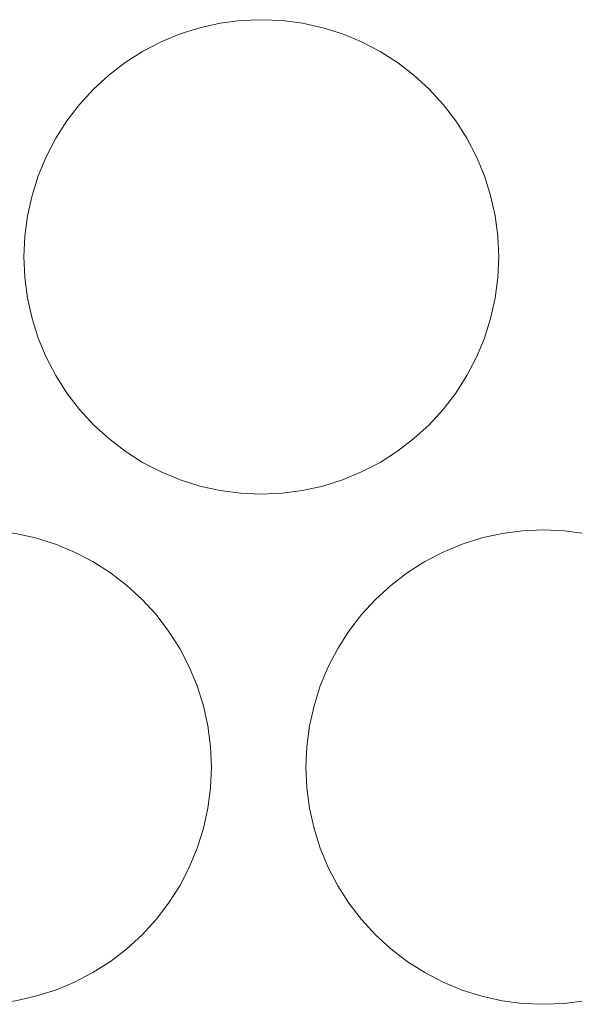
# Model space of a CAD drawing. Header units: millimetres. Extents: x -865 to 866, y -41 to 38.
# Tile 11 of 192: x -765 to -743, y -41 to -2. Entities that reach past the tile are written whole.
import ezdxf

# ---------------------------------------------------------------- set-up
doc = ezdxf.new("R2010")
doc.units = ezdxf.units.MM
doc.header["$LTSCALE"] = 5.08
doc.layers.add('Lighting-LED', color=7, linetype='Continuous', lineweight=5, true_color=0x000000)

# ---------------------------------------------------------------- blocks, each defined once
blk = doc.blocks.new('Group-2-1')
at = {"layer": 'Lighting-LED', "color": 18, "linetype": 'Continuous', "lineweight": 5}
for points, invisible_edges in [([(-26353.095, 11212.12, -183.913), (-26352.303, 11212.295, -183.913), (-26351.499, 11212.401, -183.913), (-26350.688, 11203.136, -183.913)], 12), ([(-26351.499, 11212.401, -180.738), (-26352.303, 11212.295, -180.738), (-26353.095, 11212.12, -180.738), (-26350.688, 11203.136, -180.738)], 12), ([(-26352.303, 11212.295, -180.738), (-26352.303, 11212.295, -183.913), (-26353.095, 11212.12, -183.913), (-26353.095, 11212.12, -180.738)], 5), ([(-26351.499, 11212.401, -180.738), (-26351.499, 11212.401, -183.913), (-26352.303, 11212.295, -183.913), (-26352.303, 11212.295, -180.738)], 5), ([(-26351.499, 11212.401, -183.913), (-26350.688, 11212.436, -183.913), (-26349.878, 11212.401, -183.913), (-26350.688, 11203.136, -183.913)], 12), ([(-26350.688, 11212.436, -180.738), (-26350.688, 11212.436, -183.913), (-26351.499, 11212.401, -183.913), (-26351.499, 11212.401, -180.738)], 5), ([(-26349.878, 11212.401, -180.738), (-26350.688, 11212.436, -180.738), (-26351.499, 11212.401, -180.738), (-26350.688, 11203.136, -180.738)], 12), ([(-26349.878, 11212.401, -180.738), (-26349.878, 11212.401, -183.913), (-26350.688, 11212.436, -183.913), (-26350.688, 11212.436, -180.738)], 5), ([(-26349.878, 11212.401, -183.913), (-26349.073, 11212.295, -183.913), (-26348.281, 11212.12, -183.913), (-26350.688, 11203.136, -183.913)], 12), ([(-26348.281, 11212.12, -180.738), (-26349.073, 11212.295, -180.738), (-26349.878, 11212.401, -180.738), (-26350.688, 11203.136, -180.738)], 12), ([(-26349.073, 11212.295, -180.738), (-26349.073, 11212.295, -183.913), (-26349.878, 11212.401, -183.913), (-26349.878, 11212.401, -180.738)], 5), ([(-26348.281, 11212.12, -180.738), (-26348.281, 11212.12, -183.913), (-26349.073, 11212.295, -183.913), (-26349.073, 11212.295, -180.738)], 5), ([(-26354.618, 11211.565, -183.913), (-26353.869, 11211.876, -183.913), (-26353.095, 11212.12, -183.913), (-26350.688, 11203.136, -183.913)], 12), ([(-26353.095, 11212.12, -180.738), (-26353.869, 11211.876, -180.738), (-26354.618, 11211.565, -180.738), (-26350.688, 11203.136, -180.738)], 12), ([(-26353.869, 11211.876, -180.738), (-26353.869, 11211.876, -183.913), (-26354.618, 11211.565, -183.913), (-26354.618, 11211.565, -180.738)], 5), ([(-26353.095, 11212.12, -180.738), (-26353.095, 11212.12, -183.913), (-26353.869, 11211.876, -183.913), (-26353.869, 11211.876, -180.738)], 5), ([(-26348.281, 11212.12, -183.913), (-26347.507, 11211.876, -183.913), (-26346.758, 11211.565, -183.913), (-26350.688, 11203.136, -183.913)], 12), ([(-26346.758, 11211.565, -180.738), (-26347.507, 11211.876, -180.738), (-26348.281, 11212.12, -180.738), (-26350.688, 11203.136, -180.738)], 12), ([(-26347.507, 11211.876, -180.738), (-26347.507, 11211.876, -183.913), (-26348.281, 11212.12, -183.913), (-26348.281, 11212.12, -180.738)], 5), ([(-26346.758, 11211.565, -180.738), (-26346.758, 11211.565, -183.913), (-26347.507, 11211.876, -183.913), (-26347.507, 11211.876, -180.738)], 5), ([(-26356.022, 11210.755, -183.913), (-26355.338, 11211.191, -183.913), (-26354.618, 11211.565, -183.913), (-26350.688, 11203.136, -183.913)], 12), ([(-26354.618, 11211.565, -180.738), (-26355.338, 11211.191, -180.738), (-26356.022, 11210.755, -180.738), (-26350.688, 11203.136, -180.738)], 12), ([(-26354.618, 11211.565, -180.738), (-26354.618, 11211.565, -183.913), (-26355.338, 11211.191, -183.913), (-26355.338, 11211.191, -180.738)], 5), ([(-26346.758, 11211.565, -183.913), (-26346.038, 11211.191, -183.913), (-26345.354, 11210.755, -183.913), (-26350.688, 11203.136, -183.913)], 12), ([(-26345.354, 11210.755, -180.738), (-26346.038, 11211.191, -180.738), (-26346.758, 11211.565, -180.738), (-26350.688, 11203.136, -180.738)], 12), ([(-26346.038, 11211.191, -180.738), (-26346.038, 11211.191, -183.913), (-26346.758, 11211.565, -183.913), (-26346.758, 11211.565, -180.738)], 5), ([(-26355.338, 11211.191, -180.738), (-26355.338, 11211.191, -183.913), (-26356.022, 11210.755, -183.913), (-26356.022, 11210.755, -180.738)], 5), ([(-26345.354, 11210.755, -180.738), (-26345.354, 11210.755, -183.913), (-26346.038, 11211.191, -183.913), (-26346.038, 11211.191, -180.738)], 5), ([(-26357.264, 11209.713, -183.913), (-26356.666, 11210.261, -183.913), (-26356.022, 11210.755, -183.913), (-26350.688, 11203.136, -183.913)], 12), ([(-26356.022, 11210.755, -180.738), (-26356.666, 11210.261, -180.738), (-26357.264, 11209.713, -180.738), (-26350.688, 11203.136, -180.738)], 12), ([(-26356.022, 11210.755, -180.738), (-26356.022, 11210.755, -183.913), (-26356.666, 11210.261, -183.913), (-26356.666, 11210.261, -180.738)], 5), ([(-26345.354, 11210.755, -183.913), (-26344.71, 11210.261, -183.913), (-26344.112, 11209.713, -183.913), (-26350.688, 11203.136, -183.913)], 12), ([(-26344.112, 11209.713, -180.738), (-26344.71, 11210.261, -180.738), (-26345.354, 11210.755, -180.738), (-26350.688, 11203.136, -180.738)], 12), ([(-26344.71, 11210.261, -180.738), (-26344.71, 11210.261, -183.913), (-26345.354, 11210.755, -183.913), (-26345.354, 11210.755, -180.738)], 5), ([(-26356.666, 11210.261, -180.738), (-26356.666, 11210.261, -183.913), (-26357.264, 11209.713, -183.913), (-26357.264, 11209.713, -180.738)], 5), ([(-26344.112, 11209.713, -180.738), (-26344.112, 11209.713, -183.913), (-26344.71, 11210.261, -183.913), (-26344.71, 11210.261, -180.738)], 5), ([(-26358.306, 11208.471, -183.913), (-26357.812, 11209.114, -183.913), (-26357.264, 11209.713, -183.913), (-26350.688, 11203.136, -183.913)], 12), ([(-26357.264, 11209.713, -180.738), (-26357.812, 11209.114, -180.738), (-26358.306, 11208.471, -180.738), (-26350.688, 11203.136, -180.738)], 12), ([(-26357.264, 11209.713, -180.738), (-26357.264, 11209.713, -183.913), (-26357.812, 11209.114, -183.913), (-26357.812, 11209.114, -180.738)], 5), ([(-26344.112, 11209.713, -183.913), (-26343.564, 11209.114, -183.913), (-26343.07, 11208.471, -183.913), (-26350.688, 11203.136, -183.913)], 12), ([(-26343.07, 11208.471, -180.738), (-26343.564, 11209.114, -180.738), (-26344.112, 11209.713, -180.738), (-26350.688, 11203.136, -180.738)], 12), ([(-26343.564, 11209.114, -180.738), (-26343.564, 11209.114, -183.913), (-26344.112, 11209.713, -183.913), (-26344.112, 11209.713, -180.738)], 5), ([(-26357.812, 11209.114, -180.738), (-26357.812, 11209.114, -183.913), (-26358.306, 11208.471, -183.913), (-26358.306, 11208.471, -180.738)], 5), ([(-26343.07, 11208.471, -180.738), (-26343.07, 11208.471, -183.913), (-26343.564, 11209.114, -183.913), (-26343.564, 11209.114, -180.738)], 5), ([(-26359.117, 11207.067, -183.913), (-26358.742, 11207.786, -183.913), (-26358.306, 11208.471, -183.913), (-26350.688, 11203.136, -183.913)], 12), ([(-26358.306, 11208.471, -180.738), (-26358.742, 11207.786, -180.738), (-26359.117, 11207.067, -180.738), (-26350.688, 11203.136, -180.738)], 12), ([(-26358.306, 11208.471, -180.738), (-26358.306, 11208.471, -183.913), (-26358.742, 11207.786, -183.913), (-26358.742, 11207.786, -180.738)], 5), ([(-26343.07, 11208.471, -183.913), (-26342.634, 11207.786, -183.913), (-26342.259, 11207.067, -183.913), (-26350.688, 11203.136, -183.913)], 12), ([(-26342.259, 11207.067, -180.738), (-26342.634, 11207.786, -180.738), (-26343.07, 11208.471, -180.738), (-26350.688, 11203.136, -180.738)], 12), ([(-26342.634, 11207.786, -180.738), (-26342.634, 11207.786, -183.913), (-26343.07, 11208.471, -183.913), (-26343.07, 11208.471, -180.738)], 5), ([(-26358.742, 11207.786, -180.738), (-26358.742, 11207.786, -183.913), (-26359.117, 11207.067, -183.913), (-26359.117, 11207.067, -180.738)], 5), ([(-26342.259, 11207.067, -180.738), (-26342.259, 11207.067, -183.913), (-26342.634, 11207.786, -183.913), (-26342.634, 11207.786, -180.738)], 5), ([(-26359.671, 11205.543, -183.913), (-26359.427, 11206.317, -183.913), (-26359.117, 11207.067, -183.913), (-26350.688, 11203.136, -183.913)], 12), ([(-26359.117, 11207.067, -180.738), (-26359.427, 11206.317, -180.738), (-26359.671, 11205.543, -180.738), (-26350.688, 11203.136, -180.738)], 12), ([(-26359.117, 11207.067, -180.738), (-26359.117, 11207.067, -183.913), (-26359.427, 11206.317, -183.913), (-26359.427, 11206.317, -180.738)], 5), ([(-26342.259, 11207.067, -183.913), (-26341.949, 11206.317, -183.913), (-26341.705, 11205.543, -183.913), (-26350.688, 11203.136, -183.913)], 12), ([(-26341.705, 11205.543, -180.738), (-26341.949, 11206.317, -180.738), (-26342.259, 11207.067, -180.738), (-26350.688, 11203.136, -180.738)], 12), ([(-26341.949, 11206.317, -180.738), (-26341.949, 11206.317, -183.913), (-26342.259, 11207.067, -183.913), (-26342.259, 11207.067, -180.738)], 5), ([(-26359.427, 11206.317, -180.738), (-26359.427, 11206.317, -183.913), (-26359.671, 11205.543, -183.913), (-26359.671, 11205.543, -180.738)], 5), ([(-26341.705, 11205.543, -180.738), (-26341.705, 11205.543, -183.913), (-26341.949, 11206.317, -183.913), (-26341.949, 11206.317, -180.738)], 5), ([(-26359.953, 11203.947, -183.913), (-26359.847, 11204.751, -183.913), (-26359.671, 11205.543, -183.913), (-26350.688, 11203.136, -183.913)], 12), ([(-26359.671, 11205.543, -180.738), (-26359.847, 11204.751, -180.738), (-26359.953, 11203.947, -180.738), (-26350.688, 11203.136, -180.738)], 12), ([(-26359.671, 11205.543, -180.738), (-26359.671, 11205.543, -183.913), (-26359.847, 11204.751, -183.913), (-26359.847, 11204.751, -180.738)], 5), ([(-26341.705, 11205.543, -183.913), (-26341.529, 11204.751, -183.913), (-26341.424, 11203.947, -183.913), (-26350.688, 11203.136, -183.913)], 12), ([(-26350.688, 11203.136, -180.738), (-26341.424, 11203.947, -180.738), (-26341.529, 11204.751, -180.738), (-26341.705, 11205.543, -180.738)], 9), ([(-26341.529, 11204.751, -180.738), (-26341.529, 11204.751, -183.913), (-26341.705, 11205.543, -183.913), (-26341.705, 11205.543, -180.738)], 5), ([(-26359.847, 11204.751, -180.738), (-26359.847, 11204.751, -183.913), (-26359.953, 11203.947, -183.913), (-26359.953, 11203.947, -180.738)], 5), ([(-26341.424, 11203.947, -180.738), (-26341.424, 11203.947, -183.913), (-26341.529, 11204.751, -183.913), (-26341.529, 11204.751, -180.738)], 5), ([(-26359.953, 11202.326, -183.913), (-26359.988, 11203.136, -183.913), (-26359.953, 11203.947, -183.913), (-26350.688, 11203.136, -183.913)], 12), ([(-26359.953, 11203.947, -180.738), (-26359.953, 11203.947, -183.913), (-26359.988, 11203.136, -183.913), (-26359.988, 11203.136, -180.738)], 5), ([(-26359.953, 11203.947, -180.738), (-26359.988, 11203.136, -180.738), (-26359.953, 11202.326, -180.738), (-26350.688, 11203.136, -180.738)], 12), ([(-26341.424, 11203.947, -183.913), (-26341.388, 11203.136, -183.913), (-26341.424, 11202.326, -183.913), (-26350.688, 11203.136, -183.913)], 12), ([(-26341.424, 11202.326, -180.738), (-26341.388, 11203.136, -180.738), (-26341.424, 11203.947, -180.738), (-26350.688, 11203.136, -180.738)], 12), ([(-26341.388, 11203.136, -180.738), (-26341.388, 11203.136, -183.913), (-26341.424, 11203.947, -183.913), (-26341.424, 11203.947, -180.738)], 5), ([(-26359.988, 11203.136, -180.738), (-26359.988, 11203.136, -183.913), (-26359.953, 11202.326, -183.913), (-26359.953, 11202.326, -180.738)], 5), ([(-26359.671, 11200.729, -183.913), (-26359.847, 11201.522, -183.913), (-26359.953, 11202.326, -183.913), (-26350.688, 11203.136, -183.913)], 12), ([(-26359.953, 11202.326, -180.738), (-26359.847, 11201.522, -180.738), (-26359.671, 11200.729, -180.738), (-26350.688, 11203.136, -180.738)], 12), ([(-26359.117, 11199.206, -183.913), (-26359.427, 11199.956, -183.913), (-26359.671, 11200.729, -183.913), (-26350.688, 11203.136, -183.913)], 12), ([(-26359.671, 11200.729, -180.738), (-26359.427, 11199.956, -180.738), (-26359.117, 11199.206, -180.738), (-26350.688, 11203.136, -180.738)], 12), ([(-26358.306, 11197.802, -183.913), (-26358.742, 11198.486, -183.913), (-26359.117, 11199.206, -183.913), (-26350.688, 11203.136, -183.913)], 12), ([(-26359.117, 11199.206, -180.738), (-26358.742, 11198.486, -180.738), (-26358.306, 11197.802, -180.738), (-26350.688, 11203.136, -180.738)], 12), ([(-26357.264, 11196.56, -183.913), (-26357.812, 11197.159, -183.913), (-26358.306, 11197.802, -183.913), (-26350.688, 11203.136, -183.913)], 12), ([(-26358.306, 11197.802, -180.738), (-26357.812, 11197.159, -180.738), (-26357.264, 11196.56, -180.738), (-26350.688, 11203.136, -180.738)], 12), ([(-26356.022, 11195.518, -183.913), (-26356.666, 11196.012, -183.913), (-26357.264, 11196.56, -183.913), (-26350.688, 11203.136, -183.913)], 12), ([(-26357.264, 11196.56, -180.738), (-26356.666, 11196.012, -180.738), (-26356.022, 11195.518, -180.738), (-26350.688, 11203.136, -180.738)], 12), ([(-26354.618, 11194.708, -183.913), (-26355.338, 11195.082, -183.913), (-26356.022, 11195.518, -183.913), (-26350.688, 11203.136, -183.913)], 12), ([(-26356.022, 11195.518, -180.738), (-26355.338, 11195.082, -180.738), (-26354.618, 11194.708, -180.738), (-26350.688, 11203.136, -180.738)], 12), ([(-26353.095, 11194.153, -183.913), (-26353.869, 11194.397, -183.913), (-26354.618, 11194.708, -183.913), (-26350.688, 11203.136, -183.913)], 12), ([(-26354.618, 11194.708, -180.738), (-26353.869, 11194.397, -180.738), (-26353.095, 11194.153, -180.738), (-26350.688, 11203.136, -180.738)], 12), ([(-26351.499, 11193.872, -183.913), (-26352.303, 11193.978, -183.913), (-26353.095, 11194.153, -183.913), (-26350.688, 11203.136, -183.913)], 12), ([(-26353.095, 11194.153, -180.738), (-26352.303, 11193.978, -180.738), (-26351.499, 11193.872, -180.738), (-26350.688, 11203.136, -180.738)], 12), ([(-26349.878, 11193.872, -183.913), (-26350.688, 11193.836, -183.913), (-26351.499, 11193.872, -183.913), (-26350.688, 11203.136, -183.913)], 12), ([(-26351.499, 11193.872, -180.738), (-26350.688, 11193.836, -180.738), (-26349.878, 11193.872, -180.738), (-26350.688, 11203.136, -180.738)], 12), ([(-26350.688, 11203.136, -183.913), (-26341.424, 11202.326, -183.913), (-26341.529, 11201.522, -183.913), (-26341.705, 11200.729, -183.913)], 9), ([(-26341.705, 11200.729, -183.913), (-26341.949, 11199.956, -183.913), (-26342.259, 11199.206, -183.913), (-26350.688, 11203.136, -183.913)], 12), ([(-26342.259, 11199.206, -183.913), (-26342.634, 11198.486, -183.913), (-26343.07, 11197.802, -183.913), (-26350.688, 11203.136, -183.913)], 12), ([(-26343.07, 11197.802, -183.913), (-26343.564, 11197.159, -183.913), (-26344.112, 11196.56, -183.913), (-26350.688, 11203.136, -183.913)], 12), ([(-26344.112, 11196.56, -183.913), (-26344.71, 11196.012, -183.913), (-26345.354, 11195.518, -183.913), (-26350.688, 11203.136, -183.913)], 12), ([(-26345.354, 11195.518, -183.913), (-26346.038, 11195.082, -183.913), (-26346.758, 11194.708, -183.913), (-26350.688, 11203.136, -183.913)], 12), ([(-26346.758, 11194.708, -183.913), (-26347.507, 11194.397, -183.913), (-26348.281, 11194.153, -183.913), (-26350.688, 11203.136, -183.913)], 12), ([(-26348.281, 11194.153, -183.913), (-26349.073, 11193.978, -183.913), (-26349.878, 11193.872, -183.913), (-26350.688, 11203.136, -183.913)], 12), ([(-26349.878, 11193.872, -180.738), (-26349.073, 11193.978, -180.738), (-26348.281, 11194.153, -180.738), (-26350.688, 11203.136, -180.738)], 12), ([(-26348.281, 11194.153, -180.738), (-26347.507, 11194.397, -180.738), (-26346.758, 11194.708, -180.738), (-26350.688, 11203.136, -180.738)], 12), ([(-26346.758, 11194.708, -180.738), (-26346.038, 11195.082, -180.738), (-26345.354, 11195.518, -180.738), (-26350.688, 11203.136, -180.738)], 12), ([(-26345.354, 11195.518, -180.738), (-26344.71, 11196.012, -180.738), (-26344.112, 11196.56, -180.738), (-26350.688, 11203.136, -180.738)], 12), ([(-26344.112, 11196.56, -180.738), (-26343.564, 11197.159, -180.738), (-26343.07, 11197.802, -180.738), (-26350.688, 11203.136, -180.738)], 12), ([(-26343.07, 11197.802, -180.738), (-26342.634, 11198.486, -180.738), (-26342.259, 11199.206, -180.738), (-26350.688, 11203.136, -180.738)], 12), ([(-26342.259, 11199.206, -180.738), (-26341.949, 11199.956, -180.738), (-26341.705, 11200.729, -180.738), (-26350.688, 11203.136, -180.738)], 12), ([(-26341.705, 11200.729, -180.738), (-26341.529, 11201.522, -180.738), (-26341.424, 11202.326, -180.738), (-26350.688, 11203.136, -180.738)], 12), ([(-26341.424, 11202.326, -180.738), (-26341.424, 11202.326, -183.913), (-26341.388, 11203.136, -183.913), (-26341.388, 11203.136, -180.738)], 5), ([(-26359.953, 11202.326, -180.738), (-26359.953, 11202.326, -183.913), (-26359.847, 11201.522, -183.913), (-26359.847, 11201.522, -180.738)], 5), ([(-26341.529, 11201.522, -180.738), (-26341.529, 11201.522, -183.913), (-26341.424, 11202.326, -183.913), (-26341.424, 11202.326, -180.738)], 5), ([(-26359.847, 11201.522, -180.738), (-26359.847, 11201.522, -183.913), (-26359.671, 11200.729, -183.913), (-26359.671, 11200.729, -180.738)], 5), ([(-26341.705, 11200.729, -180.738), (-26341.705, 11200.729, -183.913), (-26341.529, 11201.522, -183.913), (-26341.529, 11201.522, -180.738)], 5), ([(-26359.671, 11200.729, -180.738), (-26359.671, 11200.729, -183.913), (-26359.427, 11199.956, -183.913), (-26359.427, 11199.956, -180.738)], 5), ([(-26341.949, 11199.956, -180.738), (-26341.949, 11199.956, -183.913), (-26341.705, 11200.729, -183.913), (-26341.705, 11200.729, -180.738)], 5), ([(-26359.427, 11199.956, -180.738), (-26359.427, 11199.956, -183.913), (-26359.117, 11199.206, -183.913), (-26359.117, 11199.206, -180.738)], 5), ([(-26342.259, 11199.206, -180.738), (-26342.259, 11199.206, -183.913), (-26341.949, 11199.956, -183.913), (-26341.949, 11199.956, -180.738)], 5), ([(-26359.117, 11199.206, -180.738), (-26359.117, 11199.206, -183.913), (-26358.742, 11198.486, -183.913), (-26358.742, 11198.486, -180.738)], 5), ([(-26342.634, 11198.486, -180.738), (-26342.634, 11198.486, -183.913), (-26342.259, 11199.206, -183.913), (-26342.259, 11199.206, -180.738)], 5), ([(-26358.742, 11198.486, -180.738), (-26358.742, 11198.486, -183.913), (-26358.306, 11197.802, -183.913), (-26358.306, 11197.802, -180.738)], 5), ([(-26343.07, 11197.802, -180.738), (-26343.07, 11197.802, -183.913), (-26342.634, 11198.486, -183.913), (-26342.634, 11198.486, -180.738)], 5), ([(-26358.306, 11197.802, -180.738), (-26358.306, 11197.802, -183.913), (-26357.812, 11197.159, -183.913), (-26357.812, 11197.159, -180.738)], 5), ([(-26343.564, 11197.159, -180.738), (-26343.564, 11197.159, -183.913), (-26343.07, 11197.802, -183.913), (-26343.07, 11197.802, -180.738)], 5), ([(-26357.812, 11197.159, -180.738), (-26357.812, 11197.159, -183.913), (-26357.264, 11196.56, -183.913), (-26357.264, 11196.56, -180.738)], 5), ([(-26344.112, 11196.56, -180.738), (-26344.112, 11196.56, -183.913), (-26343.564, 11197.159, -183.913), (-26343.564, 11197.159, -180.738)], 5), ([(-26357.264, 11196.56, -180.738), (-26357.264, 11196.56, -183.913), (-26356.666, 11196.012, -183.913), (-26356.666, 11196.012, -180.738)], 5), ([(-26344.71, 11196.012, -180.738), (-26344.71, 11196.012, -183.913), (-26344.112, 11196.56, -183.913), (-26344.112, 11196.56, -180.738)], 5), ([(-26356.666, 11196.012, -180.738), (-26356.666, 11196.012, -183.913), (-26356.022, 11195.518, -183.913), (-26356.022, 11195.518, -180.738)], 5), ([(-26345.354, 11195.518, -180.738), (-26345.354, 11195.518, -183.913), (-26344.71, 11196.012, -183.913), (-26344.71, 11196.012, -180.738)], 5), ([(-26356.022, 11195.518, -180.738), (-26356.022, 11195.518, -183.913), (-26355.338, 11195.082, -183.913), (-26355.338, 11195.082, -180.738)], 5), ([(-26346.038, 11195.082, -180.738), (-26346.038, 11195.082, -183.913), (-26345.354, 11195.518, -183.913), (-26345.354, 11195.518, -180.738)], 5), ([(-26355.338, 11195.082, -180.738), (-26355.338, 11195.082, -183.913), (-26354.618, 11194.708, -183.913), (-26354.618, 11194.708, -180.738)], 5), ([(-26346.758, 11194.708, -180.738), (-26346.758, 11194.708, -183.913), (-26346.038, 11195.082, -183.913), (-26346.038, 11195.082, -180.738)], 5), ([(-26354.618, 11194.708, -180.738), (-26354.618, 11194.708, -183.913), (-26353.869, 11194.397, -183.913), (-26353.869, 11194.397, -180.738)], 5), ([(-26353.869, 11194.397, -180.738), (-26353.869, 11194.397, -183.913), (-26353.095, 11194.153, -183.913), (-26353.095, 11194.153, -180.738)], 5), ([(-26348.281, 11194.153, -180.738), (-26348.281, 11194.153, -183.913), (-26347.507, 11194.397, -183.913), (-26347.507, 11194.397, -180.738)], 5), ([(-26347.507, 11194.397, -180.738), (-26347.507, 11194.397, -183.913), (-26346.758, 11194.708, -183.913), (-26346.758, 11194.708, -180.738)], 5), ([(-26353.095, 11194.153, -180.738), (-26353.095, 11194.153, -183.913), (-26352.303, 11193.978, -183.913), (-26352.303, 11193.978, -180.738)], 5), ([(-26349.073, 11193.978, -180.738), (-26349.073, 11193.978, -183.913), (-26348.281, 11194.153, -183.913), (-26348.281, 11194.153, -180.738)], 5), ([(-26352.303, 11193.978, -180.738), (-26352.303, 11193.978, -183.913), (-26351.499, 11193.872, -183.913), (-26351.499, 11193.872, -180.738)], 5), ([(-26351.499, 11193.872, -180.738), (-26351.499, 11193.872, -183.913), (-26350.688, 11193.836, -183.913), (-26350.688, 11193.836, -180.738)], 5), ([(-26350.688, 11193.836, -180.738), (-26350.688, 11193.836, -183.913), (-26349.878, 11193.872, -183.913), (-26349.878, 11193.872, -180.738)], 5), ([(-26349.878, 11193.872, -180.738), (-26349.878, 11193.872, -183.913), (-26349.073, 11193.978, -183.913), (-26349.073, 11193.978, -180.738)], 5), ([(-26361.128, 11192.401, -183.913), (-26360.323, 11192.295, -183.913), (-26359.531, 11192.12, -183.913), (-26361.938, 11183.136, -183.913)], 12), ([(-26359.531, 11192.12, -180.738), (-26360.323, 11192.295, -180.738), (-26361.128, 11192.401, -180.738), (-26361.938, 11183.136, -180.738)], 12), ([(-26359.531, 11192.12, -183.913), (-26358.757, 11191.876, -183.913), (-26358.008, 11191.565, -183.913), (-26361.938, 11183.136, -183.913)], 12), ([(-26358.008, 11191.565, -180.738), (-26358.757, 11191.876, -180.738), (-26359.531, 11192.12, -180.738), (-26361.938, 11183.136, -180.738)], 12), ([(-26359.531, 11192.12, -180.738), (-26359.531, 11192.12, -183.913), (-26360.323, 11192.295, -183.913), (-26360.323, 11192.295, -180.738)], 5), ([(-26358.757, 11191.876, -180.738), (-26358.757, 11191.876, -183.913), (-26359.531, 11192.12, -183.913), (-26359.531, 11192.12, -180.738)], 5), ([(-26343.568, 11191.565, -183.913), (-26342.819, 11191.876, -183.913), (-26342.045, 11192.12, -183.913), (-26339.638, 11183.136, -183.913)], 12), ([(-26342.045, 11192.12, -180.738), (-26342.819, 11191.876, -180.738), (-26343.568, 11191.565, -180.738), (-26339.638, 11183.136, -180.738)], 12), ([(-26342.045, 11192.12, -180.738), (-26342.045, 11192.12, -183.913), (-26342.819, 11191.876, -183.913), (-26342.819, 11191.876, -180.738)], 5), ([(-26342.045, 11192.12, -183.913), (-26341.253, 11192.295, -183.913), (-26340.449, 11192.401, -183.913), (-26339.638, 11183.136, -183.913)], 12), ([(-26340.449, 11192.401, -180.738), (-26341.253, 11192.295, -180.738), (-26342.045, 11192.12, -180.738), (-26339.638, 11183.136, -180.738)], 12), ([(-26341.253, 11192.295, -180.738), (-26341.253, 11192.295, -183.913), (-26342.045, 11192.12, -183.913), (-26342.045, 11192.12, -180.738)], 5), ([(-26340.449, 11192.401, -180.738), (-26340.449, 11192.401, -183.913), (-26341.253, 11192.295, -183.913), (-26341.253, 11192.295, -180.738)], 5), ([(-26340.449, 11192.401, -183.913), (-26339.638, 11192.436, -183.913), (-26338.828, 11192.401, -183.913), (-26339.638, 11183.136, -183.913)], 12), ([(-26339.638, 11192.436, -180.738), (-26339.638, 11192.436, -183.913), (-26340.449, 11192.401, -183.913), (-26340.449, 11192.401, -180.738)], 5), ([(-26338.828, 11192.401, -180.738), (-26339.638, 11192.436, -180.738), (-26340.449, 11192.401, -180.738), (-26339.638, 11183.136, -180.738)], 12), ([(-26338.828, 11192.401, -180.738), (-26338.828, 11192.401, -183.913), (-26339.638, 11192.436, -183.913), (-26339.638, 11192.436, -180.738)], 5), ([(-26338.828, 11192.401, -183.913), (-26338.023, 11192.295, -183.913), (-26337.231, 11192.12, -183.913), (-26339.638, 11183.136, -183.913)], 12), ([(-26337.231, 11192.12, -180.738), (-26338.023, 11192.295, -180.738), (-26338.828, 11192.401, -180.738), (-26339.638, 11183.136, -180.738)], 12), ([(-26337.231, 11192.12, -183.913), (-26336.457, 11191.876, -183.913), (-26335.708, 11191.565, -183.913), (-26339.638, 11183.136, -183.913)], 12), ([(-26335.708, 11191.565, -180.738), (-26336.457, 11191.876, -180.738), (-26337.231, 11192.12, -180.738), (-26339.638, 11183.136, -180.738)], 12), ([(-26338.023, 11192.295, -180.738), (-26338.023, 11192.295, -183.913), (-26338.828, 11192.401, -183.913), (-26338.828, 11192.401, -180.738)], 5), ([(-26358.008, 11191.565, -180.738), (-26358.008, 11191.565, -183.913), (-26358.757, 11191.876, -183.913), (-26358.757, 11191.876, -180.738)], 5), ([(-26342.819, 11191.876, -180.738), (-26342.819, 11191.876, -183.913), (-26343.568, 11191.565, -183.913), (-26343.568, 11191.565, -180.738)], 5), ([(-26358.008, 11191.565, -183.913), (-26357.288, 11191.191, -183.913), (-26356.604, 11190.755, -183.913), (-26361.938, 11183.136, -183.913)], 12), ([(-26356.604, 11190.755, -180.738), (-26357.288, 11191.191, -180.738), (-26358.008, 11191.565, -180.738), (-26361.938, 11183.136, -180.738)], 12), ([(-26357.288, 11191.191, -180.738), (-26357.288, 11191.191, -183.913), (-26358.008, 11191.565, -183.913), (-26358.008, 11191.565, -180.738)], 5), ([(-26344.972, 11190.755, -183.913), (-26344.288, 11191.191, -183.913), (-26343.568, 11191.565, -183.913), (-26339.638, 11183.136, -183.913)], 12), ([(-26343.568, 11191.565, -180.738), (-26344.288, 11191.191, -180.738), (-26344.972, 11190.755, -180.738), (-26339.638, 11183.136, -180.738)], 12), ([(-26343.568, 11191.565, -180.738), (-26343.568, 11191.565, -183.913), (-26344.288, 11191.191, -183.913), (-26344.288, 11191.191, -180.738)], 5), ([(-26335.708, 11191.565, -183.913), (-26334.988, 11191.191, -183.913), (-26334.304, 11190.755, -183.913), (-26339.638, 11183.136, -183.913)], 12), ([(-26334.304, 11190.755, -180.738), (-26334.988, 11191.191, -180.738), (-26335.708, 11191.565, -180.738), (-26339.638, 11183.136, -180.738)], 12), ([(-26356.604, 11190.755, -180.738), (-26356.604, 11190.755, -183.913), (-26357.288, 11191.191, -183.913), (-26357.288, 11191.191, -180.738)], 5), ([(-26344.288, 11191.191, -180.738), (-26344.288, 11191.191, -183.913), (-26344.972, 11190.755, -183.913), (-26344.972, 11190.755, -180.738)], 5), ([(-26356.604, 11190.755, -183.913), (-26355.96, 11190.261, -183.913), (-26355.362, 11189.713, -183.913), (-26361.938, 11183.136, -183.913)], 12), ([(-26355.362, 11189.713, -180.738), (-26355.96, 11190.261, -180.738), (-26356.604, 11190.755, -180.738), (-26361.938, 11183.136, -180.738)], 12), ([(-26355.96, 11190.261, -180.738), (-26355.96, 11190.261, -183.913), (-26356.604, 11190.755, -183.913), (-26356.604, 11190.755, -180.738)], 5), ([(-26346.214, 11189.713, -183.913), (-26345.616, 11190.261, -183.913), (-26344.972, 11190.755, -183.913), (-26339.638, 11183.136, -183.913)], 12), ([(-26344.972, 11190.755, -180.738), (-26345.616, 11190.261, -180.738), (-26346.214, 11189.713, -180.738), (-26339.638, 11183.136, -180.738)], 12), ([(-26344.972, 11190.755, -180.738), (-26344.972, 11190.755, -183.913), (-26345.616, 11190.261, -183.913), (-26345.616, 11190.261, -180.738)], 5), ([(-26334.304, 11190.755, -183.913), (-26333.66, 11190.261, -183.913), (-26333.062, 11189.713, -183.913), (-26339.638, 11183.136, -183.913)], 12), ([(-26333.062, 11189.713, -180.738), (-26333.66, 11190.261, -180.738), (-26334.304, 11190.755, -180.738), (-26339.638, 11183.136, -180.738)], 12), ([(-26355.362, 11189.713, -180.738), (-26355.362, 11189.713, -183.913), (-26355.96, 11190.261, -183.913), (-26355.96, 11190.261, -180.738)], 5), ([(-26345.616, 11190.261, -180.738), (-26345.616, 11190.261, -183.913), (-26346.214, 11189.713, -183.913), (-26346.214, 11189.713, -180.738)], 5), ([(-26355.362, 11189.713, -183.913), (-26354.814, 11189.114, -183.913), (-26354.32, 11188.471, -183.913), (-26361.938, 11183.136, -183.913)], 12), ([(-26354.32, 11188.471, -180.738), (-26354.814, 11189.114, -180.738), (-26355.362, 11189.713, -180.738), (-26361.938, 11183.136, -180.738)], 12), ([(-26354.814, 11189.114, -180.738), (-26354.814, 11189.114, -183.913), (-26355.362, 11189.713, -183.913), (-26355.362, 11189.713, -180.738)], 5), ([(-26347.256, 11188.471, -183.913), (-26346.762, 11189.114, -183.913), (-26346.214, 11189.713, -183.913), (-26339.638, 11183.136, -183.913)], 12), ([(-26346.214, 11189.713, -180.738), (-26346.762, 11189.114, -180.738), (-26347.256, 11188.471, -180.738), (-26339.638, 11183.136, -180.738)], 12), ([(-26346.214, 11189.713, -180.738), (-26346.214, 11189.713, -183.913), (-26346.762, 11189.114, -183.913), (-26346.762, 11189.114, -180.738)], 5), ([(-26333.062, 11189.713, -183.913), (-26332.514, 11189.114, -183.913), (-26332.02, 11188.471, -183.913), (-26339.638, 11183.136, -183.913)], 12), ([(-26332.02, 11188.471, -180.738), (-26332.514, 11189.114, -180.738), (-26333.062, 11189.713, -180.738), (-26339.638, 11183.136, -180.738)], 12), ([(-26354.32, 11188.471, -180.738), (-26354.32, 11188.471, -183.913), (-26354.814, 11189.114, -183.913), (-26354.814, 11189.114, -180.738)], 5), ([(-26346.762, 11189.114, -180.738), (-26346.762, 11189.114, -183.913), (-26347.256, 11188.471, -183.913), (-26347.256, 11188.471, -180.738)], 5), ([(-26354.32, 11188.471, -183.913), (-26353.884, 11187.786, -183.913), (-26353.509, 11187.067, -183.913), (-26361.938, 11183.136, -183.913)], 12), ([(-26353.509, 11187.067, -180.738), (-26353.884, 11187.786, -180.738), (-26354.32, 11188.471, -180.738), (-26361.938, 11183.136, -180.738)], 12), ([(-26353.884, 11187.786, -180.738), (-26353.884, 11187.786, -183.913), (-26354.32, 11188.471, -183.913), (-26354.32, 11188.471, -180.738)], 5), ([(-26348.067, 11187.067, -183.913), (-26347.692, 11187.786, -183.913), (-26347.256, 11188.471, -183.913), (-26339.638, 11183.136, -183.913)], 12), ([(-26347.256, 11188.471, -180.738), (-26347.692, 11187.786, -180.738), (-26348.067, 11187.067, -180.738), (-26339.638, 11183.136, -180.738)], 12), ([(-26347.256, 11188.471, -180.738), (-26347.256, 11188.471, -183.913), (-26347.692, 11187.786, -183.913), (-26347.692, 11187.786, -180.738)], 5), ([(-26332.02, 11188.471, -183.913), (-26331.584, 11187.786, -183.913), (-26331.209, 11187.067, -183.913), (-26339.638, 11183.136, -183.913)], 12), ([(-26331.209, 11187.067, -180.738), (-26331.584, 11187.786, -180.738), (-26332.02, 11188.471, -180.738), (-26339.638, 11183.136, -180.738)], 12), ([(-26353.509, 11187.067, -180.738), (-26353.509, 11187.067, -183.913), (-26353.884, 11187.786, -183.913), (-26353.884, 11187.786, -180.738)], 5), ([(-26347.692, 11187.786, -180.738), (-26347.692, 11187.786, -183.913), (-26348.067, 11187.067, -183.913), (-26348.067, 11187.067, -180.738)], 5), ([(-26353.509, 11187.067, -183.913), (-26353.199, 11186.317, -183.913), (-26352.955, 11185.543, -183.913), (-26361.938, 11183.136, -183.913)], 12), ([(-26352.955, 11185.543, -180.738), (-26353.199, 11186.317, -180.738), (-26353.509, 11187.067, -180.738), (-26361.938, 11183.136, -180.738)], 12), ([(-26353.199, 11186.317, -180.738), (-26353.199, 11186.317, -183.913), (-26353.509, 11187.067, -183.913), (-26353.509, 11187.067, -180.738)], 5), ([(-26348.621, 11185.543, -183.913), (-26348.377, 11186.317, -183.913), (-26348.067, 11187.067, -183.913), (-26339.638, 11183.136, -183.913)], 12), ([(-26348.067, 11187.067, -180.738), (-26348.377, 11186.317, -180.738), (-26348.621, 11185.543, -180.738), (-26339.638, 11183.136, -180.738)], 12), ([(-26348.067, 11187.067, -180.738), (-26348.067, 11187.067, -183.913), (-26348.377, 11186.317, -183.913), (-26348.377, 11186.317, -180.738)], 5), ([(-26331.209, 11187.067, -183.913), (-26330.899, 11186.317, -183.913), (-26330.655, 11185.543, -183.913), (-26339.638, 11183.136, -183.913)], 12), ([(-26330.655, 11185.543, -180.738), (-26330.899, 11186.317, -180.738), (-26331.209, 11187.067, -180.738), (-26339.638, 11183.136, -180.738)], 12), ([(-26352.955, 11185.543, -180.738), (-26352.955, 11185.543, -183.913), (-26353.199, 11186.317, -183.913), (-26353.199, 11186.317, -180.738)], 5), ([(-26348.377, 11186.317, -180.738), (-26348.377, 11186.317, -183.913), (-26348.621, 11185.543, -183.913), (-26348.621, 11185.543, -180.738)], 5), ([(-26352.955, 11185.543, -183.913), (-26352.779, 11184.751, -183.913), (-26352.674, 11183.947, -183.913), (-26361.938, 11183.136, -183.913)], 12), ([(-26361.938, 11183.136, -180.738), (-26352.674, 11183.947, -180.738), (-26352.779, 11184.751, -180.738), (-26352.955, 11185.543, -180.738)], 9), ([(-26352.779, 11184.751, -180.738), (-26352.779, 11184.751, -183.913), (-26352.955, 11185.543, -183.913), (-26352.955, 11185.543, -180.738)], 5), ([(-26348.903, 11183.947, -183.913), (-26348.797, 11184.751, -183.913), (-26348.621, 11185.543, -183.913), (-26339.638, 11183.136, -183.913)], 12), ([(-26348.621, 11185.543, -180.738), (-26348.797, 11184.751, -180.738), (-26348.903, 11183.947, -180.738), (-26339.638, 11183.136, -180.738)], 12), ([(-26348.621, 11185.543, -180.738), (-26348.621, 11185.543, -183.913), (-26348.797, 11184.751, -183.913), (-26348.797, 11184.751, -180.738)], 5), ([(-26330.655, 11185.543, -183.913), (-26330.479, 11184.751, -183.913), (-26330.374, 11183.947, -183.913), (-26339.638, 11183.136, -183.913)], 12), ([(-26339.638, 11183.136, -180.738), (-26330.374, 11183.947, -180.738), (-26330.479, 11184.751, -180.738), (-26330.655, 11185.543, -180.738)], 9), ([(-26352.674, 11183.947, -180.738), (-26352.674, 11183.947, -183.913), (-26352.779, 11184.751, -183.913), (-26352.779, 11184.751, -180.738)], 5), ([(-26348.797, 11184.751, -180.738), (-26348.797, 11184.751, -183.913), (-26348.903, 11183.947, -183.913), (-26348.903, 11183.947, -180.738)], 5), ([(-26352.674, 11183.947, -183.913), (-26352.638, 11183.136, -183.913), (-26352.674, 11182.326, -183.913), (-26361.938, 11183.136, -183.913)], 12), ([(-26352.674, 11182.326, -180.738), (-26352.638, 11183.136, -180.738), (-26352.674, 11183.947, -180.738), (-26361.938, 11183.136, -180.738)], 12), ([(-26352.638, 11183.136, -180.738), (-26352.638, 11183.136, -183.913), (-26352.674, 11183.947, -183.913), (-26352.674, 11183.947, -180.738)], 5), ([(-26348.903, 11182.326, -183.913), (-26348.938, 11183.136, -183.913), (-26348.903, 11183.947, -183.913), (-26339.638, 11183.136, -183.913)], 12), ([(-26348.903, 11183.947, -180.738), (-26348.903, 11183.947, -183.913), (-26348.938, 11183.136, -183.913), (-26348.938, 11183.136, -180.738)], 5), ([(-26348.903, 11183.947, -180.738), (-26348.938, 11183.136, -180.738), (-26348.903, 11182.326, -180.738), (-26339.638, 11183.136, -180.738)], 12), ([(-26330.374, 11183.947, -183.913), (-26330.338, 11183.136, -183.913), (-26330.374, 11182.326, -183.913), (-26339.638, 11183.136, -183.913)], 12), ([(-26330.374, 11182.326, -180.738), (-26330.338, 11183.136, -180.738), (-26330.374, 11183.947, -180.738), (-26339.638, 11183.136, -180.738)], 12), ([(-26361.938, 11183.136, -183.913), (-26352.674, 11182.326, -183.913), (-26352.779, 11181.522, -183.913), (-26352.955, 11180.729, -183.913)], 9), ([(-26352.955, 11180.729, -183.913), (-26353.199, 11179.956, -183.913), (-26353.509, 11179.206, -183.913), (-26361.938, 11183.136, -183.913)], 12), ([(-26353.509, 11179.206, -183.913), (-26353.884, 11178.486, -183.913), (-26354.32, 11177.802, -183.913), (-26361.938, 11183.136, -183.913)], 12), ([(-26354.32, 11177.802, -183.913), (-26354.814, 11177.159, -183.913), (-26355.362, 11176.56, -183.913), (-26361.938, 11183.136, -183.913)], 12), ([(-26355.362, 11176.56, -183.913), (-26355.96, 11176.012, -183.913), (-26356.604, 11175.518, -183.913), (-26361.938, 11183.136, -183.913)], 12), ([(-26356.604, 11175.518, -183.913), (-26357.288, 11175.082, -183.913), (-26358.008, 11174.708, -183.913), (-26361.938, 11183.136, -183.913)], 12), ([(-26358.008, 11174.708, -183.913), (-26358.757, 11174.397, -183.913), (-26359.531, 11174.153, -183.913), (-26361.938, 11183.136, -183.913)], 12), ([(-26359.531, 11174.153, -183.913), (-26360.323, 11173.978, -183.913), (-26361.128, 11173.872, -183.913), (-26361.938, 11183.136, -183.913)], 12), ([(-26361.128, 11173.872, -180.738), (-26360.323, 11173.978, -180.738), (-26359.531, 11174.153, -180.738), (-26361.938, 11183.136, -180.738)], 12), ([(-26359.531, 11174.153, -180.738), (-26358.757, 11174.397, -180.738), (-26358.008, 11174.708, -180.738), (-26361.938, 11183.136, -180.738)], 12), ([(-26358.008, 11174.708, -180.738), (-26357.288, 11175.082, -180.738), (-26356.604, 11175.518, -180.738), (-26361.938, 11183.136, -180.738)], 12), ([(-26356.604, 11175.518, -180.738), (-26355.96, 11176.012, -180.738), (-26355.362, 11176.56, -180.738), (-26361.938, 11183.136, -180.738)], 12), ([(-26355.362, 11176.56, -180.738), (-26354.814, 11177.159, -180.738), (-26354.32, 11177.802, -180.738), (-26361.938, 11183.136, -180.738)], 12), ([(-26354.32, 11177.802, -180.738), (-26353.884, 11178.486, -180.738), (-26353.509, 11179.206, -180.738), (-26361.938, 11183.136, -180.738)], 12), ([(-26353.509, 11179.206, -180.738), (-26353.199, 11179.956, -180.738), (-26352.955, 11180.729, -180.738), (-26361.938, 11183.136, -180.738)], 12), ([(-26352.955, 11180.729, -180.738), (-26352.779, 11181.522, -180.738), (-26352.674, 11182.326, -180.738), (-26361.938, 11183.136, -180.738)], 12), ([(-26352.674, 11182.326, -180.738), (-26352.674, 11182.326, -183.913), (-26352.638, 11183.136, -183.913), (-26352.638, 11183.136, -180.738)], 5), ([(-26348.938, 11183.136, -180.738), (-26348.938, 11183.136, -183.913), (-26348.903, 11182.326, -183.913), (-26348.903, 11182.326, -180.738)], 5), ([(-26348.621, 11180.729, -183.913), (-26348.797, 11181.522, -183.913), (-26348.903, 11182.326, -183.913), (-26339.638, 11183.136, -183.913)], 12), ([(-26348.903, 11182.326, -180.738), (-26348.797, 11181.522, -180.738), (-26348.621, 11180.729, -180.738), (-26339.638, 11183.136, -180.738)], 12), ([(-26348.067, 11179.206, -183.913), (-26348.377, 11179.956, -183.913), (-26348.621, 11180.729, -183.913), (-26339.638, 11183.136, -183.913)], 12), ([(-26348.621, 11180.729, -180.738), (-26348.377, 11179.956, -180.738), (-26348.067, 11179.206, -180.738), (-26339.638, 11183.136, -180.738)], 12), ([(-26347.256, 11177.802, -183.913), (-26347.692, 11178.486, -183.913), (-26348.067, 11179.206, -183.913), (-26339.638, 11183.136, -183.913)], 12), ([(-26348.067, 11179.206, -180.738), (-26347.692, 11178.486, -180.738), (-26347.256, 11177.802, -180.738), (-26339.638, 11183.136, -180.738)], 12), ([(-26346.214, 11176.56, -183.913), (-26346.762, 11177.159, -183.913), (-26347.256, 11177.802, -183.913), (-26339.638, 11183.136, -183.913)], 12), ([(-26347.256, 11177.802, -180.738), (-26346.762, 11177.159, -180.738), (-26346.214, 11176.56, -180.738), (-26339.638, 11183.136, -180.738)], 12), ([(-26344.972, 11175.518, -183.913), (-26345.616, 11176.012, -183.913), (-26346.214, 11176.56, -183.913), (-26339.638, 11183.136, -183.913)], 12), ([(-26346.214, 11176.56, -180.738), (-26345.616, 11176.012, -180.738), (-26344.972, 11175.518, -180.738), (-26339.638, 11183.136, -180.738)], 12), ([(-26343.568, 11174.708, -183.913), (-26344.288, 11175.082, -183.913), (-26344.972, 11175.518, -183.913), (-26339.638, 11183.136, -183.913)], 12), ([(-26344.972, 11175.518, -180.738), (-26344.288, 11175.082, -180.738), (-26343.568, 11174.708, -180.738), (-26339.638, 11183.136, -180.738)], 12), ([(-26342.045, 11174.153, -183.913), (-26342.819, 11174.397, -183.913), (-26343.568, 11174.708, -183.913), (-26339.638, 11183.136, -183.913)], 12), ([(-26343.568, 11174.708, -180.738), (-26342.819, 11174.397, -180.738), (-26342.045, 11174.153, -180.738), (-26339.638, 11183.136, -180.738)], 12), ([(-26340.449, 11173.872, -183.913), (-26341.253, 11173.978, -183.913), (-26342.045, 11174.153, -183.913), (-26339.638, 11183.136, -183.913)], 12), ([(-26342.045, 11174.153, -180.738), (-26341.253, 11173.978, -180.738), (-26340.449, 11173.872, -180.738), (-26339.638, 11183.136, -180.738)], 12), ([(-26338.828, 11173.872, -183.913), (-26339.638, 11173.836, -183.913), (-26340.449, 11173.872, -183.913), (-26339.638, 11183.136, -183.913)], 12), ([(-26340.449, 11173.872, -180.738), (-26339.638, 11173.836, -180.738), (-26338.828, 11173.872, -180.738), (-26339.638, 11183.136, -180.738)], 12), ([(-26339.638, 11183.136, -183.913), (-26330.374, 11182.326, -183.913), (-26330.479, 11181.522, -183.913), (-26330.655, 11180.729, -183.913)], 9), ([(-26330.655, 11180.729, -183.913), (-26330.899, 11179.956, -183.913), (-26331.209, 11179.206, -183.913), (-26339.638, 11183.136, -183.913)], 12), ([(-26331.209, 11179.206, -183.913), (-26331.584, 11178.486, -183.913), (-26332.02, 11177.802, -183.913), (-26339.638, 11183.136, -183.913)], 12), ([(-26332.02, 11177.802, -183.913), (-26332.514, 11177.159, -183.913), (-26333.062, 11176.56, -183.913), (-26339.638, 11183.136, -183.913)], 12), ([(-26333.062, 11176.56, -183.913), (-26333.66, 11176.012, -183.913), (-26334.304, 11175.518, -183.913), (-26339.638, 11183.136, -183.913)], 12), ([(-26334.304, 11175.518, -183.913), (-26334.988, 11175.082, -183.913), (-26335.708, 11174.708, -183.913), (-26339.638, 11183.136, -183.913)], 12), ([(-26335.708, 11174.708, -183.913), (-26336.457, 11174.397, -183.913), (-26337.231, 11174.153, -183.913), (-26339.638, 11183.136, -183.913)], 12), ([(-26337.231, 11174.153, -183.913), (-26338.023, 11173.978, -183.913), (-26338.828, 11173.872, -183.913), (-26339.638, 11183.136, -183.913)], 12), ([(-26338.828, 11173.872, -180.738), (-26338.023, 11173.978, -180.738), (-26337.231, 11174.153, -180.738), (-26339.638, 11183.136, -180.738)], 12), ([(-26337.231, 11174.153, -180.738), (-26336.457, 11174.397, -180.738), (-26335.708, 11174.708, -180.738), (-26339.638, 11183.136, -180.738)], 12), ([(-26335.708, 11174.708, -180.738), (-26334.988, 11175.082, -180.738), (-26334.304, 11175.518, -180.738), (-26339.638, 11183.136, -180.738)], 12), ([(-26334.304, 11175.518, -180.738), (-26333.66, 11176.012, -180.738), (-26333.062, 11176.56, -180.738), (-26339.638, 11183.136, -180.738)], 12), ([(-26333.062, 11176.56, -180.738), (-26332.514, 11177.159, -180.738), (-26332.02, 11177.802, -180.738), (-26339.638, 11183.136, -180.738)], 12), ([(-26332.02, 11177.802, -180.738), (-26331.584, 11178.486, -180.738), (-26331.209, 11179.206, -180.738), (-26339.638, 11183.136, -180.738)], 12), ([(-26331.209, 11179.206, -180.738), (-26330.899, 11179.956, -180.738), (-26330.655, 11180.729, -180.738), (-26339.638, 11183.136, -180.738)], 12), ([(-26330.655, 11180.729, -180.738), (-26330.479, 11181.522, -180.738), (-26330.374, 11182.326, -180.738), (-26339.638, 11183.136, -180.738)], 12), ([(-26352.779, 11181.522, -180.738), (-26352.779, 11181.522, -183.913), (-26352.674, 11182.326, -183.913), (-26352.674, 11182.326, -180.738)], 5), ([(-26348.903, 11182.326, -180.738), (-26348.903, 11182.326, -183.913), (-26348.797, 11181.522, -183.913), (-26348.797, 11181.522, -180.738)], 5), ([(-26352.955, 11180.729, -180.738), (-26352.955, 11180.729, -183.913), (-26352.779, 11181.522, -183.913), (-26352.779, 11181.522, -180.738)], 5), ([(-26348.797, 11181.522, -180.738), (-26348.797, 11181.522, -183.913), (-26348.621, 11180.729, -183.913), (-26348.621, 11180.729, -180.738)], 5), ([(-26353.199, 11179.956, -180.738), (-26353.199, 11179.956, -183.913), (-26352.955, 11180.729, -183.913), (-26352.955, 11180.729, -180.738)], 5), ([(-26348.621, 11180.729, -180.738), (-26348.621, 11180.729, -183.913), (-26348.377, 11179.956, -183.913), (-26348.377, 11179.956, -180.738)], 5), ([(-26353.509, 11179.206, -180.738), (-26353.509, 11179.206, -183.913), (-26353.199, 11179.956, -183.913), (-26353.199, 11179.956, -180.738)], 5), ([(-26348.377, 11179.956, -180.738), (-26348.377, 11179.956, -183.913), (-26348.067, 11179.206, -183.913), (-26348.067, 11179.206, -180.738)], 5), ([(-26353.884, 11178.486, -180.738), (-26353.884, 11178.486, -183.913), (-26353.509, 11179.206, -183.913), (-26353.509, 11179.206, -180.738)], 5), ([(-26348.067, 11179.206, -180.738), (-26348.067, 11179.206, -183.913), (-26347.692, 11178.486, -183.913), (-26347.692, 11178.486, -180.738)], 5), ([(-26354.32, 11177.802, -180.738), (-26354.32, 11177.802, -183.913), (-26353.884, 11178.486, -183.913), (-26353.884, 11178.486, -180.738)], 5), ([(-26347.692, 11178.486, -180.738), (-26347.692, 11178.486, -183.913), (-26347.256, 11177.802, -183.913), (-26347.256, 11177.802, -180.738)], 5), ([(-26354.814, 11177.159, -180.738), (-26354.814, 11177.159, -183.913), (-26354.32, 11177.802, -183.913), (-26354.32, 11177.802, -180.738)], 5), ([(-26347.256, 11177.802, -180.738), (-26347.256, 11177.802, -183.913), (-26346.762, 11177.159, -183.913), (-26346.762, 11177.159, -180.738)], 5), ([(-26355.362, 11176.56, -180.738), (-26355.362, 11176.56, -183.913), (-26354.814, 11177.159, -183.913), (-26354.814, 11177.159, -180.738)], 5), ([(-26346.762, 11177.159, -180.738), (-26346.762, 11177.159, -183.913), (-26346.214, 11176.56, -183.913), (-26346.214, 11176.56, -180.738)], 5), ([(-26355.96, 11176.012, -180.738), (-26355.96, 11176.012, -183.913), (-26355.362, 11176.56, -183.913), (-26355.362, 11176.56, -180.738)], 5), ([(-26346.214, 11176.56, -180.738), (-26346.214, 11176.56, -183.913), (-26345.616, 11176.012, -183.913), (-26345.616, 11176.012, -180.738)], 5), ([(-26356.604, 11175.518, -180.738), (-26356.604, 11175.518, -183.913), (-26355.96, 11176.012, -183.913), (-26355.96, 11176.012, -180.738)], 5), ([(-26345.616, 11176.012, -180.738), (-26345.616, 11176.012, -183.913), (-26344.972, 11175.518, -183.913), (-26344.972, 11175.518, -180.738)], 5), ([(-26357.288, 11175.082, -180.738), (-26357.288, 11175.082, -183.913), (-26356.604, 11175.518, -183.913), (-26356.604, 11175.518, -180.738)], 5), ([(-26344.972, 11175.518, -180.738), (-26344.972, 11175.518, -183.913), (-26344.288, 11175.082, -183.913), (-26344.288, 11175.082, -180.738)], 5), ([(-26358.757, 11174.397, -180.738), (-26358.757, 11174.397, -183.913), (-26358.008, 11174.708, -183.913), (-26358.008, 11174.708, -180.738)], 5), ([(-26358.008, 11174.708, -180.738), (-26358.008, 11174.708, -183.913), (-26357.288, 11175.082, -183.913), (-26357.288, 11175.082, -180.738)], 5), ([(-26344.288, 11175.082, -180.738), (-26344.288, 11175.082, -183.913), (-26343.568, 11174.708, -183.913), (-26343.568, 11174.708, -180.738)], 5), ([(-26343.568, 11174.708, -180.738), (-26343.568, 11174.708, -183.913), (-26342.819, 11174.397, -183.913), (-26342.819, 11174.397, -180.738)], 5), ([(-26359.531, 11174.153, -180.738), (-26359.531, 11174.153, -183.913), (-26358.757, 11174.397, -183.913), (-26358.757, 11174.397, -180.738)], 5), ([(-26342.819, 11174.397, -180.738), (-26342.819, 11174.397, -183.913), (-26342.045, 11174.153, -183.913), (-26342.045, 11174.153, -180.738)], 5), ([(-26360.323, 11173.978, -180.738), (-26360.323, 11173.978, -183.913), (-26359.531, 11174.153, -183.913), (-26359.531, 11174.153, -180.738)], 5), ([(-26342.045, 11174.153, -180.738), (-26342.045, 11174.153, -183.913), (-26341.253, 11173.978, -183.913), (-26341.253, 11173.978, -180.738)], 5), ([(-26341.253, 11173.978, -180.738), (-26341.253, 11173.978, -183.913), (-26340.449, 11173.872, -183.913), (-26340.449, 11173.872, -180.738)], 5), ([(-26338.828, 11173.872, -180.738), (-26338.828, 11173.872, -183.913), (-26338.023, 11173.978, -183.913), (-26338.023, 11173.978, -180.738)], 5), ([(-26340.449, 11173.872, -180.738), (-26340.449, 11173.872, -183.913), (-26339.638, 11173.836, -183.913), (-26339.638, 11173.836, -180.738)], 5), ([(-26339.638, 11173.836, -180.738), (-26339.638, 11173.836, -183.913), (-26338.828, 11173.872, -183.913), (-26338.828, 11173.872, -180.738)], 5)]:
    blk.add_3dface(points, dxfattribs=dict(at, invisible_edges=invisible_edges))
at = {"layer": 'Lighting-LED', "color": 0, "flags": 1}
for tag in ['Yoke', 'Weight', 'Weight', 'Wattage', '3D_Symbol_Name', 'Candlepower', 'Body', 'Model_Name', 'Beam_Angle', 'Field_Angle', 'Remarks', 'Beam_Angle_2', 'Field_Angle_2', 'Num_Channels', 'Frame_Size', 'Device_Type', 'FixtureID', 'Frame_Size', 'Base', 'Lens', 'Inst_Type', 'Lamp']:
    blk.add_attdef(tag, (-10856.953, 14479.05), '', height=0.18, dxfattribs=at)

msp = doc.modelspace()

# ---------------------------------------------------------------- block references
at = {"layer": 'Lighting-LED', "color": 7}
msp.add_blockref('Group-2-1', (25595.113, -11214.53), dxfattribs=at)

doc.saveas('drawing.dxf')
